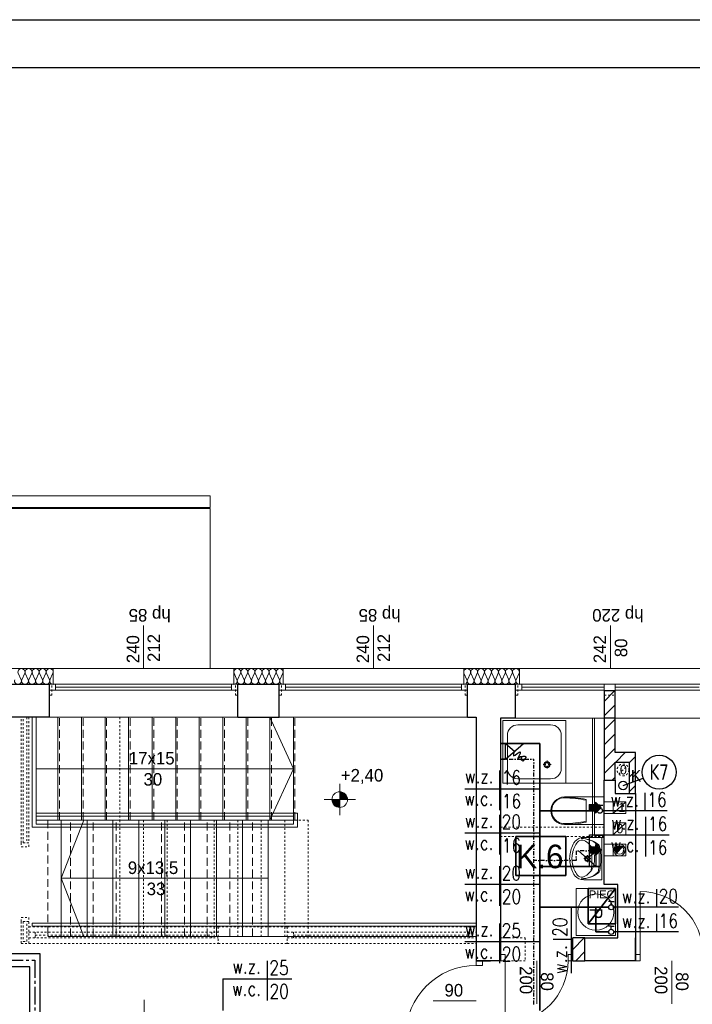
# Model space of a CAD drawing. Extents: x -220312 to -8310, y -91840 to 81907.
# Tile 74 of 128: x -175710 to -167139, y 38570 to 51109. Entities that reach past the tile are written whole.
import ezdxf
from ezdxf.enums import TextEntityAlignment as Align

# ---------------------------------------------------------------- set-up
doc = ezdxf.new("R2010")
doc.units = 0
doc.header["$MEASUREMENT"] = 0
for name, pattern in [('CENTER2', [1.125, 0.75, -0.125, 0.125, -0.125]), ('DASHDOT', [1, 0.5, -0.25, 0, -0.25]), ('Hidden Line', [50, 25, -25]), ('Krawędzie ukryte', [150, 100, -50])]:
    doc.linetypes.add(name, pattern=pattern)
for name, color, linetype in [('#armatura', 7, 'Continuous'), ('#kan_san-op', 34, 'Continuous'), ('BATERIA', 3, 'Continuous'), ('Drzwi ArchiCAD', 7, 'Continuous'), ('srednice', 3, 'Continuous')]:
    doc.layers.add(name, color=color, linetype=linetype)
for name, color, linetype, lineweight in [('#ks', 34, 'Continuous', 30), ('ARCH dach_Nr_Pióra__46', 5, 'Continuous', 13), ('Arch IS_Nr_Pióra__52', 34, 'Continuous', 25), ('Arch kominy_Nr_Pióra__1', 7, 'Continuous', 25), ('Arch kominy_Nr_Pióra__10', 134, 'Continuous', 18), ('Arch kominy_Nr_Pióra__21', 7, 'Continuous', 9), ('Arch opisy_Nr_Pióra__21', 7, 'Continuous', 9), ('Arch wyburzenia_Nr_Pióra__46', 5, 'Continuous', 13), ('arch wypelnienia_Nr_Pióra__21', 7, 'Continuous', 9), ('Arch wyposazenie_Nr_Pióra__26', 5, 'Continuous', 35), ('Arch ściany nośne_Nr_Pióra__21', 7, 'Continuous', 9), ('Arch ściany nośne_Nr_Pióra__27', 7, 'Continuous', 30), ('Drzwi ArchiCAD_Nr_Pióra__27', 7, 'Continuous', 30), ('Drzwi ArchiCAD_Nr_Pióra__5', 7, 'Continuous', 13), ('INWENT OPISY_Nr_Pióra__52', 34, 'Continuous', 25), ('INWENT RZĘDNE_Nr_Pióra__21', 7, 'Continuous', 9), ('INWENT. DRZWI_Nr_Pióra__101', 8, 'Continuous', 13), ('INWENT. OKNA_Nr_Pióra__101', 8, 'Continuous', 13), ('INWENT.ŚCIANY_Nr_Pióra__1', 7, 'Continuous', 25), ('INWENT.ŚCIANY_Nr_Pióra__101', 8, 'Continuous', 13), ('IS_Ciepła_woda', 1, 'DASHDOT', 30), ('IS_Cyrkulacja', 223, 'CYRKULACJ1', 30), ('Istniejące kominy_Nr_Pióra__5', 7, 'Continuous', 13), ('Istniejące schody_Nr_Pióra__21', 7, 'Continuous', 9), ('Istniejące schody_Nr_Pióra__5', 7, 'Continuous', 13), ('Istniejące stropy_Nr_Pióra__5', 7, 'Continuous', 13), ('PODKŁAD', 252, 'Continuous', 35), ('RAMKA', 255, 'Continuous', 35), ('woda', 5, 'Continuous', 53), ('woda zimna', 5, 'Continuous', 35)]:
    doc.layers.add(name, color=color, linetype=linetype, lineweight=lineweight)
for name, color, linetype, lineweight, true_color in [('Arch balustrady_Nr_Pióra__3', 7, 'Continuous', 18, 0xff6600), ('Arch drzwi_Nr_Pióra__4', 7, 'Continuous', 9, 0x029e21), ('Arch obudowy GK_Nr_Pióra__9', 7, 'Continuous', 13, 0x3dad99), ('Arch ocieplenie_Nr_Pióra__22', 7, 'Continuous', 9, 0x7f7f7f), ('Arch odwodniene_Nr_Pióra__25', 7, 'Continuous', 13, 0x40a5ff), ('Arch okna_Nr_Pióra__4', 7, 'Continuous', 9, 0x029e21), ('Arch schody_Nr_Pióra__25', 7, 'Continuous', 13, 0x40a5ff), ('arch wypelnienia_Nr_Pióra__89', 7, 'Continuous', 20, 0x71cebe), ('Arch wyposarzenie_Nr_Pióra__9', 7, 'Continuous', 13, 0x3dad99), ('Arch wyposazenie_Nr_Pióra__9', 7, 'Continuous', 13, 0x3dad99), ('Arch ściany zewnętrzne_Nr_Pióra__9', 7, 'Continuous', 13, 0x3dad99)]:
    doc.layers.add(name, color=color, linetype=linetype, lineweight=lineweight, true_color=true_color)
doc.styles.add('GENERATED_STYLE_2', font='txt')
doc.styles.add('GENERATED_STYLE_4', font='txt')
doc.styles.add('GENERATED_STYLE_6', font='txt')
doc.styles.add('GENERATED_STYLE_8', font='arial.ttf')
doc.styles.add('GLOWNE', font='verdana.ttf')
doc.styles.add('ROMANS', font='romans.shx', dxfattribs={"width": 0.85, "height": 0.11})
doc.styles.get("Standard").update_dxf_attribs({"font": 'txt', "bigfont": 'BIGFONT.SHX'})
doc.linetypes.add('CYRKULACJ1', pattern='A,2.5,-1.5,["~",Standard,S=1,R=0,X=-0.5,Y=-0.4],-1.5', length=5.5)
pattern_1 = [(45, (0, 0), (-91.92388, 91.92388), [])]

# ---------------------------------------------------------------- blocks, each defined once
blk = doc.blocks.new('p1')
at = {"layer": 'Arch ściany nośne_Nr_Pióra__21', "linetype": 'Continuous'}
h = blk.add_hatch(dxfattribs=at)
h.set_pattern_fill('Common_Brick', color=252, style=0, pattern_type=2)
h.set_pattern_definition(pattern_1)
h.paths.add_polyline_path([(-168122, 41425), (-168122, 42560), (-168262, 42560), (-168262, 41425)], flags=0)
h = blk.add_hatch(dxfattribs=at)
h.set_pattern_fill('Common_Brick', color=252, style=0, pattern_type=2)
h.set_pattern_definition(pattern_1)
h.paths.add_polyline_path([(-167862, 41775), (-168122, 41775), (-168122, 41655), (-167942, 41655)], flags=0)
h = blk.add_hatch(dxfattribs=at)
h.set_pattern_fill('Common_Brick', color=252, style=0, pattern_type=2)
h.set_pattern_definition(pattern_1)
h.paths.add_polyline_path([(-167862, 41255), (-167862, 41775), (-167942, 41655), (-167942, 41255)], flags=0)
h = blk.add_hatch(dxfattribs=at)
h.set_pattern_fill('Common_Brick', color=252, style=0, pattern_type=2)
h.set_pattern_definition(pattern_1)
h.paths.add_polyline_path([(-168507, 39415), (-168662, 39415), (-168662, 39205), (-168662, 39125), (-168507, 39125)], flags=0)
at = {"layer": 'INWENT RZĘDNE_Nr_Pióra__21', "linetype": 'Continuous'}
for points in [[(-171632, 41177), (-171532, 41177), (-171540, 41215), (-171562, 41247), (-171594, 41269), (-171632, 41277)], [(-171632, 41177), (-171732, 41177), (-171725, 41138), (-171703, 41106), (-171671, 41084), (-171632, 41077)]]:
    blk.add_hatch(color=252, dxfattribs=at).paths.add_polyline_path(points, flags=0)
at = {"color": 252}
for p, q in [((-169386, 40211), (-169386, 40705)), ((-169386, 40705), (-168751, 40705)), ((-168751, 40705), (-168751, 40211)), ((-168751, 40211), (-169386, 40211))]:
    blk.add_line(p, q, dxfattribs=at)
at = {"layer": 'Arch balustrady_Nr_Pióra__3', "color": 252, "linetype": 'Continuous'}
for p, q in [((-175552, 40825), (-175552, 42225)), ((-175502, 40865), (-175502, 42225)), ((-175502, 41005), (-172172, 41005)), ((-172172, 40825), (-172172, 41005)), ((-175502, 40965), (-172222, 40965)), ((-172222, 40865), (-172222, 40965)), ((-175552, 40825), (-172172, 40825)), ((-175502, 40865), (-172222, 40865)), ((-175552, 39565), (-175552, 39605)), ((-175552, 39605), (-169892, 39605)), ((-175552, 39565), (-169892, 39565))]:
    blk.add_line(p, q, dxfattribs=at)
at = {"layer": 'ARCH dach_Nr_Pióra__46', "color": 252, "linetype": 'Continuous'}
for p, q in [((-178912, 44885), (-173282, 44885)), ((-173282, 44885), (-173282, 42845))]:
    blk.add_line(p, q, dxfattribs=at)
at = {"layer": 'Arch IS_Nr_Pióra__52', "color": 252, "linetype": 'Continuous'}
blk.add_circle((-168022, 41355), 55, dxfattribs=at)
at = {"layer": 'Arch kominy_Nr_Pióra__1', "color": 252, "linetype": 'Continuous'}
for points in [[(-168372, 41005), (-168372, 41145), (-168302, 41075)], [(-168372, 41035), (-168452, 41115), (-168372, 41115)], [(-168452, 41035), (-168452, 41115), (-168372, 41035)], [(-168372, 40495), (-168452, 40575), (-168372, 40575)], [(-168452, 40495), (-168452, 40575), (-168372, 40495)], [(-168372, 40465), (-168372, 40605), (-168302, 40535)]]:
    blk.add_solid(points, dxfattribs=at)
at = {"layer": 'Arch kominy_Nr_Pióra__21', "color": 252, "linetype": 'Hidden Line'}
blk.add_line((-168075, 41502), (-167969, 41608), dxfattribs=at)
at = {"layer": 'Arch kominy_Nr_Pióra__21', "color": 252, "linetype": 'Continuous'}
for p, q in [((-168372, 41145), (-168302, 41075)), ((-168372, 41115), (-168372, 41145)), ((-168147, 41150), (-168262, 41150)), ((-168262, 41150), (-168262, 41000)), ((-168452, 41115), (-168372, 41115)), ((-168452, 41115), (-168452, 41035)), ((-168452, 41035), (-168372, 41035)), ((-168302, 41075), (-168372, 41005)), ((-168372, 41035), (-168372, 41005)), ((-168147, 41000), (-168262, 41000)), ((-168452, 40575), (-168372, 40575)), ((-168452, 40575), (-168452, 40495)), ((-168372, 40605), (-168302, 40535)), ((-168372, 40575), (-168372, 40605)), ((-168302, 40535), (-168372, 40465)), ((-168147, 40610), (-168262, 40610)), ((-168262, 40610), (-168262, 40460)), ((-168014, 40588), (-168120, 40482)), ((-168452, 40495), (-168372, 40495)), ((-168372, 40495), (-168372, 40465)), ((-168147, 40460), (-168262, 40460))]:
    blk.add_line(p, q, dxfattribs=at)
at = {"layer": 'Arch kominy_Nr_Pióra__21', "color": 252, "linetype": 'Hidden Line'}
blk.add_circle((-168022, 41555), 75, dxfattribs=at)
at = {"layer": 'Arch kominy_Nr_Pióra__21', "color": 252, "linetype": 'Continuous'}
for radius in [75, 55]:
    blk.add_circle((-168067, 40535), radius, dxfattribs=at)
at = {"layer": 'Arch obudowy GK_Nr_Pióra__9', "color": 252, "linetype": 'Continuous'}
for p, q in [((-168412, 42215), (-168412, 40695)), ((-168387, 40720), (-168387, 42215)), ((-168412, 40695), (-168262, 40695)), ((-168262, 40720), (-168387, 40720))]:
    blk.add_line(p, q, dxfattribs=at)
at = {"layer": 'Arch ocieplenie_Nr_Pióra__22', "color": 252, "linetype": 'Continuous'}
for p, q in [((-175729, 42785), (-175691, 42704)), ((-175684, 42704), (-175646, 42785)), ((-175639, 42785), (-175601, 42704)), ((-175594, 42704), (-175556, 42785)), ((-175549, 42785), (-175511, 42704)), ((-175504, 42704), (-175466, 42785)), ((-175459, 42785), (-175421, 42704)), ((-175414, 42704), (-175376, 42785)), ((-175369, 42785), (-175331, 42704)), ((-175324, 42704), (-175286, 42785)), ((-172979, 42785), (-172941, 42704)), ((-172934, 42704), (-172896, 42785)), ((-172889, 42785), (-172851, 42704)), ((-172844, 42704), (-172806, 42785)), ((-172799, 42785), (-172761, 42704)), ((-172754, 42704), (-172716, 42785)), ((-172709, 42785), (-172671, 42704)), ((-172664, 42704), (-172626, 42785)), ((-172619, 42785), (-172581, 42704)), ((-172574, 42704), (-172536, 42785)), ((-172529, 42785), (-172491, 42704)), ((-172484, 42704), (-172446, 42785)), ((-172439, 42785), (-172401, 42704)), ((-172394, 42704), (-172356, 42785)), ((-170049, 42785), (-170012, 42704)), ((-170004, 42704), (-169967, 42785)), ((-169960, 42785), (-169923, 42704)), ((-169916, 42704), (-169879, 42785)), ((-169871, 42785), (-169834, 42704)), ((-169827, 42704), (-169790, 42785)), ((-169782, 42785), (-169745, 42704)), ((-169738, 42704), (-169701, 42785)), ((-169694, 42785), (-169657, 42704)), ((-169649, 42704), (-169612, 42785)), ((-169605, 42785), (-169568, 42704)), ((-169561, 42704), (-169524, 42785)), ((-169516, 42785), (-169479, 42704)), ((-169472, 42704), (-169435, 42785)), ((-169427, 42785), (-169390, 42704)), ((-169383, 42704), (-169346, 42785))]:
    blk.add_line(p, q, dxfattribs=at)
for centre, major_axis, ratio, start_param, end_param in [((-175687, 42802), (45, 0), 0.945236, 5.870392, 9.837571), ((-175597, 42802), (45, 0), 0.945236, 5.870392, 9.837571), ((-175507, 42802), (45, 0), 0.945236, 5.870392, 9.837571), ((-175417, 42802), (45, 0), 0.945236, 5.870392, 9.837571), ((-175327, 42802), (45, 0), 0.945236, 5.870392, 9.837571), ((-172937, 42802), (45, 0), 0.945236, 5.870392, 9.837571), ((-172847, 42802), (45, 0), 0.945236, 5.870392, 9.837571), ((-172757, 42802), (45, 0), 0.945236, 5.870392, 9.837571), ((-172667, 42802), (45, 0), 0.945236, 5.870392, 9.837571), ((-172577, 42802), (45, 0), 0.945236, 5.870392, 9.837571), ((-172487, 42802), (45, 0), 0.945236, 5.870392, 9.837571), ((-172397, 42802), (45, 0), 0.945236, 5.870392, 9.837571), ((-170008, 42802), (44.4, 0), 0.958549, 5.870392, 9.837571), ((-169919, 42802), (44.4, 0), 0.958549, 5.870392, 9.837571), ((-169831, 42802), (44.4, 0), 0.958549, 5.870392, 9.837571), ((-169742, 42802), (44.4, 0), 0.958549, 5.870392, 9.837571), ((-169653, 42802), (44.4, 0), 0.958549, 5.870392, 9.837571), ((-169564, 42802), (44.4, 0), 0.958549, 5.870392, 9.837571), ((-169476, 42802), (44.4, 0), 0.958549, 5.870392, 9.837571), ((-169387, 42802), (44.4, 0), 0.958549, 5.870392, 9.837571), ((-175732, 42687), (45, 0), 0.945236, 2.7288, 6.695979), ((-175642, 42687), (45, 0), 0.945236, 2.7288, 6.695979), ((-175552, 42687), (45, 0), 0.945236, 2.7288, 6.695979), ((-175462, 42687), (45, 0), 0.945236, 2.7288, 6.695979), ((-175372, 42687), (45, 0), 0.945236, 2.7288, 6.695979), ((-175282, 42687), (45, 0), 0.945236, 2.7288, 4.712389), ((-172982, 42687), (45, 0), 0.945236, 4.712389, 6.695979), ((-172892, 42687), (45, 0), 0.945236, 2.7288, 6.695979), ((-172802, 42687), (45, 0), 0.945236, 2.7288, 6.695979), ((-172712, 42687), (45, 0), 0.945236, 2.7288, 6.695979), ((-172622, 42687), (45, 0), 0.945236, 2.7288, 6.695979), ((-172532, 42687), (45, 0), 0.945236, 2.7288, 6.695979), ((-172442, 42687), (45, 0), 0.945236, 2.7288, 6.695979), ((-172352, 42687), (45, 0), 0.945236, 2.7288, 4.712389), ((-170052, 42687), (44.4, 0), 0.958549, 4.712389, 6.695979), ((-169964, 42687), (44.4, 0), 0.958549, 2.7288, 6.695979), ((-169875, 42687), (44.4, 0), 0.958549, 2.7288, 6.695979), ((-169786, 42687), (44.4, 0), 0.958549, 2.7288, 6.695979), ((-169697, 42687), (44.4, 0), 0.958549, 2.7288, 6.695979), ((-169609, 42687), (44.4, 0), 0.958549, 2.7288, 6.695979), ((-169520, 42687), (44.4, 0), 0.958549, 2.7288, 6.695979), ((-169431, 42687), (44.4, 0), 0.958549, 2.7288, 6.695979), ((-169342, 42687), (44.4, 0), 0.958549, 2.7288, 4.712389)]:
    blk.add_ellipse(centre, major_axis=major_axis, ratio=ratio, start_param=start_param, end_param=end_param, dxfattribs=at)
at = {"layer": 'Arch odwodniene_Nr_Pióra__25', "color": 252, "linetype": 'Continuous'}
for p, q in [((-173282, 45045), (-178912, 45045)), ((-173282, 44895), (-173282, 45045)), ((-178912, 44895), (-173282, 44895))]:
    blk.add_line(p, q, dxfattribs=at)
at = {"layer": 'Arch okna_Nr_Pióra__4', "color": 252, "linetype": 'Continuous'}
for p, q in [((-174132, 42845), (-174132, 43395)), ((-171202, 42845), (-171202, 43395)), ((-168182, 42845), (-168182, 43395)), ((-175282, 42845), (-172982, 42845)), ((-172352, 42845), (-170052, 42845)), ((-169342, 42845), (-167022, 42845)), ((-175332, 42645), (-172932, 42645)), ((-175252, 42570), (-175252, 42645)), ((-173012, 42570), (-173012, 42645)), ((-172402, 42645), (-170002, 42645)), ((-172322, 42570), (-172322, 42645)), ((-170082, 42570), (-170082, 42645)), ((-169392, 42645), (-166972, 42645)), ((-169312, 42570), (-169312, 42645)), ((-168262, 42570), (-168262, 42645)), ((-168122, 42570), (-168122, 42645)), ((-175332, 42570), (-172932, 42570)), ((-175252, 42607), (-173012, 42607)), ((-172402, 42570), (-170002, 42570)), ((-172322, 42607), (-170082, 42607)), ((-169392, 42570), (-168262, 42570)), ((-169312, 42607), (-168262, 42607)), ((-168122, 42607), (-167052, 42607)), ((-168122, 42570), (-166972, 42570)), ((-175332, 42225), (-172932, 42225)), ((-172402, 42225), (-170002, 42225)), ((-169392, 42215), (-168262, 42215)), ((-168122, 42215), (-166972, 42215)), ((-169122, 38575), (-169122, 39125)), ((-167402, 38575), (-167402, 39125)), ((-174122, 38075), (-174122, 38625)), ((-170442, 38615), (-169892, 38615))]:
    blk.add_line(p, q, dxfattribs=at)
at = {"layer": 'Arch opisy_Nr_Pióra__21', "color": 252, "linetype": 'Continuous'}
for p, q in [((-169386, 40211), (-169386, 40705)), ((-169386, 40705), (-168751, 40705)), ((-168751, 40705), (-168751, 40211)), ((-168751, 40211), (-169386, 40211))]:
    blk.add_line(p, q, dxfattribs=at)
at = {"layer": 'Arch schody_Nr_Pióra__25', "color": 252, "linetype": 'Continuous'}
for p, q in [((-175222, 40915), (-175222, 42225)), ((-174922, 40915), (-174922, 42225)), ((-174622, 40915), (-174622, 42225)), ((-174322, 40915), (-174322, 42225)), ((-174022, 40915), (-174022, 42225)), ((-173722, 40915), (-173722, 42225)), ((-173422, 40915), (-173422, 42225)), ((-173122, 40915), (-173122, 42225)), ((-172822, 40915), (-172822, 42225)), ((-172522, 40915), (-172522, 42225)), ((-172222, 40915), (-172222, 42225)), ((-175182, 39435), (-175182, 40915)), ((-174852, 39435), (-174852, 40915)), ((-174522, 39435), (-174522, 40915)), ((-174192, 39435), (-174192, 40915)), ((-173862, 39435), (-173862, 40915)), ((-173532, 39435), (-173532, 40915)), ((-173202, 39435), (-173202, 40915)), ((-172872, 39435), (-172872, 40915)), ((-172542, 39435), (-172542, 40915))]:
    blk.add_line(p, q, dxfattribs=at)
at = {"layer": 'Arch wyburzenia_Nr_Pióra__46', "color": 252, "linetype": 'Continuous'}
for p, q in [((-175912, 42845), (-175282, 42845)), ((-175282, 42845), (-175282, 42645)), ((-172982, 42645), (-172982, 42845)), ((-172982, 42845), (-172352, 42845)), ((-172352, 42845), (-172352, 42645)), ((-170052, 42645), (-170052, 42845)), ((-170052, 42845), (-169342, 42845)), ((-169342, 42845), (-169342, 42645))]:
    blk.add_line(p, q, dxfattribs=at)
at = {"layer": 'arch wypelnienia_Nr_Pióra__21', "color": 252, "linetype": 'Continuous'}
blk.add_line((-168106, 40496), (-168028, 40574), dxfattribs=at)
for start, end in [(45, 180), (180, 225)]:
    blk.add_arc((-168067, 40535), 55, start, end, dxfattribs=at)
at = {"layer": 'arch wypelnienia_Nr_Pióra__89', "color": 252, "linetype": 'Continuous'}
for points in [[(-168118, 40514), (-168122, 40535), (-168118, 40545)], [(-168106, 40496), (-168118, 40545), (-168106, 40574)], [(-168118, 40514), (-168118, 40545), (-168106, 40496)], [(-168067, 40535), (-168106, 40574), (-168067, 40590)], [(-168106, 40496), (-168106, 40574), (-168067, 40535)], [(-168067, 40535), (-168067, 40590), (-168028, 40574)]]:
    blk.add_solid(points, dxfattribs=at)
at = {"layer": 'Arch wyposarzenie_Nr_Pióra__9', "color": 252, "linetype": 'Continuous'}
for p, q in [((-169552, 42185), (-168752, 42185)), ((-169552, 42185), (-169552, 41385)), ((-168752, 42185), (-168752, 41385)), ((-169361, 42129), (-168944, 42129)), ((-169496, 41994), (-169496, 41576)), ((-168809, 41994), (-168809, 41576)), ((-168990, 41638), (-168990, 41674)), ((-169041, 41623), (-169006, 41623)), ((-168990, 41571), (-168990, 41607)), ((-168975, 41623), (-168939, 41623)), ((-169552, 41385), (-168752, 41385)), ((-169361, 41441), (-168944, 41441)), ((-168292, 40695), (-168521, 40695)), ((-168292, 40155), (-168292, 40695)), ((-168292, 40510), (-168292, 40340)), ((-168492, 40425), (-168521, 40425)), ((-168476, 40470), (-168476, 40442)), ((-168476, 40408), (-168476, 40379)), ((-168430, 40425), (-168459, 40425)), ((-168292, 40155), (-168521, 40155))]:
    blk.add_line(p, q, dxfattribs=at)
for centre, radius in [((-168990, 41623), 39.4), ((-168990, 41623), 28.1), ((-168476, 40425), 35), ((-168476, 40425), 25), ((-168367, 39745), 230)]:
    blk.add_circle(centre, radius, dxfattribs=at)
for centre, radius, start, end in [((-169361, 41994), 135, 90, 180), ((-168944, 41994), 135, 0, 90), ((-169361, 41576), 135, 180, 270), ((-168944, 41576), 135, 270, 0), ((-168375, 40448), 293, 140.7149, 170.0022), ((-168468, 40511), 213, 141.3152, 152.8429), ((-168527, 40558), 137, 87.5448, 141.2546), ((-168541, 40581), 80.9, 86.0694, 139.1984), ((-168552, 40376), 305, 48.602, 90.7542), ((-168550, 40341), 340, 50.7422, 90.9847), ((-168623, 40438), 241, 32.8442, 68.4481), ((-168259, 40411), 444, 153.7403, 175.7948), ((-169403, 40425), 985, 351.1734, 8.8204), ((-168627, 40444), 241, 355.394, 31.0561), ((-168380, 40571), 45, 7.9079, 48.602), ((-169478, 40418), 1154, 0.3225, 7.9079), ((-168364, 40570), 45, 12.7715, 50.7422), ((-168979, 40430), 676, 359.5672, 12.7715), ((-168432, 40425), 270, 175.9876, 184.0124), ((-168259, 40439), 444, 184.2052, 206.2597), ((-168356, 40425), 317, 166.4334, 193.5666), ((-168627, 40406), 241, 328.9439, 4.606), ((-169478, 40430), 1154, 352.1696, 359.755), ((-168979, 40419), 676, 347.306, 0.5103), ((-168375, 40402), 293, 189.9978, 219.2851), ((-168623, 40412), 241, 291.5519, 327.1558), ((-168380, 40279), 45, 311.4755, 352.1696), ((-168364, 40281), 45, 309.3352, 347.306), ((-168468, 40339), 213, 207.1571, 218.6848), ((-168527, 40292), 137, 218.7454, 272.4552), ((-168541, 40269), 80.9, 220.8016, 273.9306), ((-168550, 40508), 340, 269.0928, 309.3352), ((-168552, 40474), 305, 269.3233, 311.4755)]:
    blk.add_arc(centre, radius, start, end, dxfattribs=at)
at = {"layer": 'Arch wyposazenie_Nr_Pióra__26', "color": 252, "linetype": 'Continuous'}
for p, q in [((-168117, 40045), (-168467, 39595)), ((-168467, 40045), (-168117, 40045)), ((-168467, 39595), (-168467, 40045)), ((-168117, 40045), (-168117, 39595)), ((-168117, 39595), (-168467, 39595))]:
    blk.add_line(p, q, dxfattribs=at)
at = {"layer": 'Arch wyposazenie_Nr_Pióra__9', "color": 252, "linetype": 'Continuous'}
for p, q in [((-168769, 41210), (-168412, 41210)), ((-168490, 41180), (-168490, 40890)), ((-168412, 41210), (-168262, 41210)), ((-168412, 40860), (-168412, 41210)), ((-168769, 40860), (-168412, 40860)), ((-168412, 40860), (-168262, 40860)), ((-168117, 40045), (-168617, 40045)), ((-168617, 40045), (-168617, 39445)), ((-168117, 39445), (-168117, 40045)), ((-168617, 39445), (-168117, 39445))]:
    blk.add_line(p, q, dxfattribs=at)
for centre, major_axis, start_param, end_param in [((-168769, 41035), (0, -175), 3.141593, 6.283185), ((-168769, 41035), (0, -164), 3.141593, 6.298351), ((-168788, 39709), (0, -1501), 2.940225, 3.128195), ((-168788, 39709), (0, -1490), 2.938667, 3.128195), ((-168788, 42361), (0, -1490), 0.013398, 0.202926), ((-168788, 42361), (0, -1501), 0.013398, 0.201367)]:
    blk.add_ellipse(centre, major_axis=major_axis, ratio=0.99359, start_param=start_param, end_param=end_param, dxfattribs=at)
at = {"layer": 'Arch ściany nośne_Nr_Pióra__27', "color": 252, "linetype": 'Continuous'}
for p, q in [((-168262, 42560), (-168262, 41425)), ((-168122, 42560), (-168262, 42560)), ((-168122, 41775), (-168122, 42560)), ((-167862, 41775), (-168122, 41775)), ((-167862, 41255), (-167862, 41775)), ((-168122, 41425), (-168122, 41655)), ((-168122, 41655), (-167942, 41655)), ((-167942, 41655), (-167942, 41255)), ((-168262, 41425), (-168122, 41425)), ((-167942, 41255), (-167862, 41255)), ((-169582, 39205), (-169582, 39415)), ((-168507, 39415), (-168662, 39415)), ((-168662, 39205), (-168662, 39415)), ((-168507, 39125), (-168507, 39415)), ((-167862, 39205), (-167862, 39415)), ((-169892, 39125), (-169812, 39125)), ((-169812, 39125), (-169712, 39125)), ((-169582, 39125), (-169582, 39205)), ((-168662, 39125), (-168662, 39205)), ((-168662, 39125), (-168507, 39125)), ((-167862, 39125), (-167862, 39205))]:
    blk.add_line(p, q, dxfattribs=at)
at = {"layer": 'Arch ściany zewnętrzne_Nr_Pióra__9', "color": 252, "linetype": 'Continuous'}
blk.add_line((-169552, 41385), (-168412, 41385), dxfattribs=at)
at = {"layer": 'Drzwi ArchiCAD_Nr_Pióra__27', "color": 252, "linetype": 'Continuous'}
for p, q in [((-169892, 39125), (-169812, 39125)), ((-169582, 39125), (-169582, 39205)), ((-168662, 39125), (-168662, 39205)), ((-167862, 39125), (-167862, 39205))]:
    blk.add_line(p, q, dxfattribs=at)
at = {"layer": 'Drzwi ArchiCAD_Nr_Pióra__5', "color": 252, "linetype": 'Continuous'}
for p, q in [((-167802, 39205), (-167802, 40005)), ((-169892, 39125), (-169812, 39125)), ((-169892, 39065), (-169892, 39125)), ((-169812, 39125), (-169812, 39065)), ((-169582, 39205), (-169582, 39125)), ((-169522, 39205), (-169582, 39205)), ((-169582, 39125), (-169522, 39125)), ((-169522, 39125), (-169522, 39205)), ((-169522, 39125), (-169522, 38325)), ((-168722, 39205), (-168722, 39125)), ((-168662, 39205), (-168722, 39205)), ((-168722, 39125), (-168662, 39125)), ((-168662, 39125), (-168662, 39205)), ((-167862, 39125), (-167862, 39205)), ((-167862, 39205), (-167802, 39205)), ((-167802, 39125), (-167862, 39125)), ((-167802, 39205), (-167802, 39125)), ((-169812, 39065), (-169892, 39065))]:
    blk.add_line(p, q, dxfattribs=at)
for centre, radius, start, end in [((-167802, 39205), 800, 0, 90), ((-169522, 39125), 800, 270, 0), ((-169892, 38165), 900, 90, 180)]:
    blk.add_arc(centre, radius, start, end, dxfattribs=at)
at = {"layer": 'INWENT RZĘDNE_Nr_Pióra__21', "color": 252, "linetype": 'Continuous'}
for p, q in [((-171632, 40977), (-171632, 41377)), ((-171832, 41177), (-171432, 41177))]:
    blk.add_line(p, q, dxfattribs=at)
blk.add_circle((-171632, 41177), 100, dxfattribs=at)
at = {"layer": 'INWENT. DRZWI_Nr_Pióra__101', "color": 252, "linetype": 'Hidden Line'}
for p, q in [((-175692, 40625), (-175692, 40575)), ((-175692, 40575), (-175592, 40575)), ((-175592, 40575), (-175592, 40625)), ((-175692, 39675), (-175592, 39675)), ((-175692, 39625), (-175692, 39675)), ((-175592, 39675), (-175592, 39625))]:
    blk.add_line(p, q, dxfattribs=at)
at = {"layer": 'INWENT. OKNA_Nr_Pióra__101', "color": 252, "linetype": 'Hidden Line'}
for p, q in [((-175592, 39490), (-173182, 39490)), ((-175592, 39415), (-173182, 39415)), ((-175512, 39415), (-175512, 39490)), ((-175512, 39452), (-173262, 39452)), ((-173262, 39415), (-173262, 39490)), ((-172302, 39490), (-169892, 39490)), ((-172302, 39415), (-169892, 39415)), ((-172222, 39415), (-172222, 39490)), ((-172222, 39452), (-169972, 39452)), ((-169972, 39415), (-169972, 39490))]:
    blk.add_line(p, q, dxfattribs=at)
at = {"layer": 'INWENT.ŚCIANY_Nr_Pióra__1', "color": 252, "linetype": 'Continuous'}
for p, q in [((-175862, 42645), (-175332, 42645)), ((-175332, 42225), (-175332, 42645)), ((-172932, 42645), (-172402, 42645)), ((-172932, 42225), (-172932, 42645)), ((-172402, 42225), (-172402, 42645)), ((-170002, 42645), (-169392, 42645)), ((-170002, 42225), (-170002, 42645)), ((-169392, 42215), (-169392, 42645)), ((-175332, 42225), (-175862, 42225)), ((-172932, 42225), (-172402, 42225)), ((-170002, 42225), (-169892, 42225)), ((-169892, 42225), (-169892, 39125)), ((-169392, 42215), (-169582, 42215)), ((-169582, 42215), (-169582, 39125)), ((-168122, 42215), (-168262, 42215)), ((-168262, 41425), (-168122, 41425)), ((-168262, 40095), (-168262, 41425)), ((-168122, 41425), (-168122, 41255)), ((-168122, 41255), (-167862, 41255)), ((-167862, 41255), (-167862, 39125)), ((-168087, 40095), (-168262, 40095)), ((-168087, 39415), (-168087, 40095)), ((-168507, 39415), (-168087, 39415)), ((-168507, 39125), (-168507, 39415)), ((-169582, 39125), (-169892, 39125)), ((-167862, 39125), (-168507, 39125))]:
    blk.add_line(p, q, dxfattribs=at)
at = {"layer": 'INWENT.ŚCIANY_Nr_Pióra__101', "color": 252, "linetype": 'Hidden Line'}
for p, q in [((-175332, 42645), (-175302, 42645)), ((-175302, 42505), (-175302, 42645)), ((-172962, 42645), (-172932, 42645)), ((-172962, 42505), (-172962, 42645)), ((-172402, 42645), (-172372, 42645)), ((-172372, 42505), (-172372, 42645)), ((-170032, 42645), (-170002, 42645)), ((-170032, 42505), (-170032, 42645)), ((-169392, 42645), (-169362, 42645)), ((-169362, 42505), (-169362, 42645)), ((-175302, 42505), (-175332, 42505)), ((-172962, 42505), (-172932, 42505)), ((-172372, 42505), (-172402, 42505)), ((-170032, 42505), (-170002, 42505)), ((-169362, 42505), (-169392, 42505)), ((-168262, 42420), (-168262, 42505)), ((-168262, 42505), (-168122, 42505)), ((-168122, 42505), (-168122, 42420)), ((-175692, 40625), (-175692, 42225)), ((-175667, 40625), (-175667, 42225)), ((-175617, 42225), (-175617, 40625)), ((-175592, 42225), (-175592, 40625)), ((-174432, 42225), (-174432, 40915)), ((-174432, 40915), (-174432, 39555)), ((-174132, 40915), (-174132, 39555)), ((-173832, 40915), (-173832, 39555)), ((-173532, 40915), (-173532, 39555)), ((-173232, 40915), (-173232, 39555)), ((-172932, 40915), (-172932, 39555)), ((-172632, 40915), (-172632, 39555)), ((-172332, 40915), (-172332, 39555)), ((-172202, 40915), (-172032, 40915)), ((-172032, 40915), (-172032, 39555)), ((-169582, 40825), (-168262, 40825)), ((-168262, 40705), (-169582, 40705)), ((-175592, 40625), (-175692, 40625)), ((-175692, 39625), (-175692, 39345)), ((-175592, 39625), (-175692, 39625)), ((-175667, 39625), (-175667, 39370)), ((-175617, 39370), (-175617, 39625)), ((-175592, 39345), (-175592, 39625)), ((-175592, 39555), (-173182, 39555)), ((-174432, 39555), (-174432, 39435)), ((-174132, 39555), (-174132, 39435)), ((-173832, 39555), (-173832, 39435)), ((-173532, 39555), (-173532, 39435)), ((-173232, 39555), (-173232, 39435)), ((-173182, 39555), (-172302, 39555)), ((-173182, 39555), (-173182, 39345)), ((-172932, 39555), (-172932, 39435)), ((-172632, 39555), (-172632, 39435)), ((-172332, 39555), (-172332, 39435)), ((-172302, 39555), (-169892, 39555)), ((-172302, 39555), (-172302, 39345)), ((-172032, 39555), (-172032, 39435)), ((-169582, 39415), (-169267, 39415)), ((-169267, 39415), (-169267, 39125)), ((-175692, 39345), (-175592, 39345)), ((-175667, 39370), (-175617, 39370)), ((-175592, 39345), (-173182, 39345)), ((-173182, 39345), (-172302, 39345)), ((-172302, 39345), (-169892, 39345)), ((-169267, 39125), (-169582, 39125)), ((-167862, 39125), (-168012, 39125))]:
    blk.add_line(p, q, dxfattribs=at)
at = {"layer": 'Istniejące kominy_Nr_Pióra__5', "color": 252, "linetype": 'Continuous'}
for p, q in [((-168147, 41150), (-168262, 41150)), ((-168147, 41000), (-167987, 41150)), ((-168147, 41000), (-168147, 41150)), ((-168147, 41150), (-167987, 41150)), ((-167987, 41150), (-167987, 41000)), ((-168147, 41000), (-168262, 41000)), ((-167987, 41000), (-168147, 41000)), ((-168147, 40730), (-167987, 40880)), ((-168147, 40730), (-168147, 40880)), ((-168147, 40880), (-167987, 40880)), ((-167987, 40880), (-167987, 40730)), ((-167987, 40730), (-168147, 40730)), ((-168147, 40610), (-168262, 40610)), ((-168147, 40460), (-168147, 40610)), ((-168147, 40610), (-167987, 40610)), ((-167987, 40610), (-167987, 40460)), ((-168147, 40460), (-168262, 40460)), ((-167987, 40460), (-168147, 40460))]:
    blk.add_line(p, q, dxfattribs=at)
at = {"layer": 'Istniejące schody_Nr_Pióra__5', "color": 252, "linetype": 'Krawędzie ukryte'}
for p, q in [((-175202, 40915), (-175202, 42225)), ((-174902, 40915), (-174902, 42225)), ((-174602, 40915), (-174602, 42225)), ((-174302, 40915), (-174302, 42225)), ((-174002, 40915), (-174002, 42225)), ((-173702, 40915), (-173702, 42225)), ((-173402, 40915), (-173402, 42225)), ((-173102, 40915), (-173102, 42225)), ((-172802, 40915), (-172802, 42225)), ((-172502, 40915), (-172502, 42225)), ((-172202, 40915), (-172202, 42225)), ((-175352, 40915), (-175352, 39435)), ((-175062, 39435), (-175062, 40915)), ((-174772, 39435), (-174772, 40915)), ((-174482, 39435), (-174482, 40915)), ((-174192, 39435), (-174192, 40915)), ((-173902, 39435), (-173902, 40915)), ((-173612, 39435), (-173612, 40915)), ((-173322, 39435), (-173322, 40915)), ((-173032, 39435), (-173032, 40915)), ((-172742, 39435), (-172742, 40915))]:
    blk.add_line(p, q, dxfattribs=at)
at = {"layer": 'Istniejące schody_Nr_Pióra__5', "color": 252, "linetype": 'Continuous'}
for p, q in [((-172222, 41570), (-172522, 42225)), ((-175502, 41570), (-172222, 41570)), ((-172222, 41570), (-172522, 40915)), ((-175352, 40915), (-172742, 40915)), ((-174892, 40915), (-175182, 40175)), ((-174432, 40915), (-172202, 40915)), ((-175182, 40175), (-174892, 39435)), ((-172542, 40175), (-175182, 40175))]:
    blk.add_line(p, q, dxfattribs=at)
at = {"layer": 'Istniejące stropy_Nr_Pióra__5', "color": 252, "linetype": 'Continuous'}
for p, q in [((-175502, 42225), (-175502, 40915)), ((-175502, 40915), (-175352, 40915)), ((-169892, 39435), (-175352, 39435))]:
    blk.add_line(p, q, dxfattribs=at)
at = {"layer": 'Arch drzwi_Nr_Pióra__4', "color": 252, "linetype": 'Continuous', "style": 'GENERATED_STYLE_6'}
for s, p in [('200', (-169337, 39056)), ('200', (-167617, 39056)), ('80', (-169068, 38979)), ('80', (-167348, 38979))]:
    blk.add_text(s, height=160, rotation=270, dxfattribs=at).set_placement(p)
blk.add_text('90', height=160, dxfattribs=at).set_placement((-170297, 38669))
at = {"layer": 'Arch kominy_Nr_Pióra__10', "color": 252, "linetype": 'Continuous', "style": 'GENERATED_STYLE_6'}
for s, p in [('0', (-168062, 41497)), ('1', (-168082, 41017)), ('0', (-168107, 40747))]:
    blk.add_text(s, height=120, dxfattribs=at).set_placement(p)
at = {"layer": 'Arch okna_Nr_Pióra__4', "color": 252, "linetype": 'Continuous', "style": 'GENERATED_STYLE_6'}
for s, rotation, p in [('hp 85', 180, (-173786, 43604)), ('hp 85', 180, (-170856, 43604)), ('hp 220', 180, (-167760, 43604)), ('240', 90, (-174187, 42914)), ('212', 90, (-173921, 42929)), ('240', 90, (-171257, 42914)), ('212', 90, (-170991, 42929)), ('242', 90, (-168237, 42914)), ('80', 90, (-167968, 42990))]:
    blk.add_text(s, height=160, rotation=rotation, dxfattribs=at).set_placement(p)
at = {"layer": 'Arch opisy_Nr_Pióra__21', "color": 252, "linetype": 'Continuous'}
for s, height, style, p in [('K.6', 300, 'GENERATED_STYLE_4', (-169383, 40303)), ('PIEC', 100, 'GENERATED_STYLE_8', (-168457, 39920))]:
    blk.add_text(s, height=height, dxfattribs=dict(at, style=style)).set_placement(p)
at = {"layer": 'Arch wyposazenie_Nr_Pióra__9', "color": 252, "linetype": 'Continuous', "style": 'GENERATED_STYLE_6'}
blk.add_text('P', height=160, rotation=270, dxfattribs=at).set_placement((-168446, 39798))
at = {"layer": 'INWENT OPISY_Nr_Pióra__52', "color": 252, "linetype": 'Continuous', "style": 'GENERATED_STYLE_6'}
blk.add_text('K', height=150, dxfattribs=at).set_placement((-167922, 41405))
at = {"layer": 'INWENT RZĘDNE_Nr_Pióra__21', "color": 252, "insert": (-171618, 41377), "char_height": 160, "attachment_point": 7, "style": 'GENERATED_STYLE_2'}
blk.add_mtext('{+2,40}', dxfattribs=at)
at = {"layer": 'Istniejące schody_Nr_Pióra__21', "color": 252, "linetype": 'Continuous', "style": 'GENERATED_STYLE_6'}
for s, p in [('17x15', (-174319, 41624)), ('30', (-174132, 41355)), ('9x13,5', (-174332, 40229)), ('33', (-174092, 39960))]:
    blk.add_text(s, height=160, dxfattribs=at).set_placement(p)
blk = doc.blocks.new('WANBATERIA')
at = {"layer": 'BATERIA'}
for p, q in [((-7.3, 26.4), (-12.5, 22.2)), ((-10, 0), (10, 23.3)), ((10, 0), (0, 11.6))]:
    blk.add_line(p, q, dxfattribs=at)
blk.add_arc((-9.5, 23.8), 3.39, 208.5552, 50.1428, dxfattribs=at)
blk.add_spline([(0, 11.6), (-5.6, 10.6), (-0.7, 19.1), (-10.1, 15.5), (-6.7, 20.5), (-7.4, 21.1)], degree=3, dxfattribs=at)
blk = doc.blocks.new('A$C2C9D34AD')
at = {"layer": '#armatura', "color": 3}
for p, q in [((46, 200), (-1, 200)), ((47, 0), (46, 200)), ((47, 0), (0, 0))]:
    blk.add_line(p, q, dxfattribs=at)
at = {"layer": '#armatura', "lineweight": 30, "xscale": -10, "yscale": 10, "zscale": 10, "rotation": 270.2452055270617}
blk.add_blockref('WANBATERIA', (46, 100), dxfattribs=at)
blk = doc.blocks.new('A$C38944C4B')
at = {"rotation": 359.7547680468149}
blk.add_blockref('A$C2C9D34AD', (-1, -200), dxfattribs=at)
blk = doc.blocks.new('123')
at = {"layer": 'BATERIA'}
for p, q in [((3328807.8, 5990842.9), (3328807.8, 5990847.6)), ((3328827.8, 5990842.9), (3328807.8, 5990820.4)), ((3328807.8, 5990842.9), (3328817.8, 5990831.7)), ((3328827.8, 5990842.9), (3328807.8, 5990842.9)), ((3328827.8, 5990842.9), (3328827.8, 5990847.6))]:
    blk.add_line(p, q, dxfattribs=at)
blk = doc.blocks.new('zawór')
at = {"layer": '#armatura', "color": 6}
for p, q in [((35456.5, -2395.4), (35452.8, -2395.4)), ((35456.5, -2399.3), (35456.5, -2395.4)), ((35456.5, -2395.4), (35460.3, -2395.4))]:
    blk.add_line(p, q, dxfattribs=at)
blk.add_circle((35456.5, -2402.6), 3.28, dxfattribs=at)
blk = doc.blocks.new('A$C382C6C0C')
at = {"layer": '#ks', "color": 7, "lineweight": -3}
for p, q in [((-248.5, 61), (3951.5, 61)), ((0, 0), (3890.5, 0))]:
    blk.add_line(p, q, dxfattribs=at)
blk = doc.blocks.new('A$C689C700D')
at = {"layer": '#ks', "color": 1, "lineweight": 35, "xscale": 10, "yscale": 10, "zscale": 10}
blk.add_blockref('A$C382C6C0C', (-37653, 28364), dxfattribs=at)

msp = doc.modelspace()

# ---------------------------------------------------------------- linework, layer by layer
at = {"layer": '#kan_san-op', "color": 7}
msp.add_line((-168022, 41355), (-167764, 41451), dxfattribs=at)
at = {"layer": '#kan_san-op', "lineweight": 30}
msp.add_circle((-168022, 41355), 55, dxfattribs=at)
at = {"layer": '#kan_san-op', "color": 7, "extrusion": (0, 0, -1)}
msp.add_ellipse((-167562, 41527), major_axis=(-153, -153), ratio=1, start_param=3.926991, end_param=10.210176, dxfattribs=at)
at = {"layer": 'Drzwi ArchiCAD'}
msp.add_line((-168449, 40325), (-168449, 40726), dxfattribs=at)
at = {"layer": 'IS_Ciepła_woda', "ltscale": 100}
for p, q in [((-169573, 41692), (-169159, 41692)), ((-169159, 38568), (-169159, 41692)), ((-168620, 40525), (-168620, 40402)), ((-168317, 40525), (-168620, 40525)), ((-168620, 40402), (-169159, 40402))]:
    msp.add_line(p, q, dxfattribs=at)
at = {"layer": 'IS_Ciepła_woda', "linetype": 'CENTER2', "ltscale": 300}
for p, q in [((-180617, 39130), (-175516, 39130)), ((-175516, 39130), (-175516, 37972))]:
    msp.add_line(p, q, dxfattribs=at)
at = {"layer": 'IS_Cyrkulacja', "ltscale": 50}
for p, q in [((-180679, 39215), (-175454, 39215)), ((-175454, 39215), (-175454, 37972))]:
    msp.add_line(p, q, dxfattribs=at)
at = {"layer": 'srednice', "color": 7}
for p, q in [((-169597, 41546), (-169597, 41041)), ((-170038, 41316), (-169081, 41316)), ((-167742, 41265), (-167742, 41035)), ((-167460, 41035), (-168262, 41035)), ((-169597, 40983), (-169597, 40478)), ((-167734, 40956), (-167734, 40451)), ((-170038, 40753), (-169081, 40753)), ((-168449, 40726), (-167432, 40726)), ((-169597, 40331), (-169597, 39825)), ((-170038, 40101), (-169081, 40101)), ((-167597, 40036), (-167597, 39806)), ((-168684, 39806), (-168684, 38967)), ((-167315, 39806), (-168117, 39806)), ((-167597, 39721), (-167597, 39492)), ((-169597, 39600), (-169597, 39095)), ((-168914, 39399), (-168684, 39399)), ((-167315, 39492), (-168117, 39492)), ((-170038, 39370), (-169081, 39370)), ((-172558, 39125), (-172558, 38619)), ((-173121, 38895), (-172241, 38895)), ((-173121, 38895), (-173121, 38491))]:
    msp.add_line(p, q, dxfattribs=at)
at = {"layer": 'woda', "lineweight": 30}
for p, q in [((-175579, 39045), (-180554, 39045)), ((-175579, 37972), (-175579, 39045))]:
    msp.add_line(p, q, dxfattribs=at)
at = {"layer": 'woda zimna', "color": 5}
for p, q in [((-169573, 41892), (-169081, 41892)), ((-169081, 41892), (-169081, 38491)), ((-169081, 41035), (-168350, 41035)), ((-168284, 41035), (-168262, 41035)), ((-168317, 40325), (-169081, 40325)), ((-169081, 39806), (-168205, 39806)), ((-168368, 39492), (-168368, 39806)), ((-168139, 39806), (-168117, 39806)), ((-168368, 39492), (-168205, 39492)), ((-168139, 39492), (-168117, 39492))]:
    msp.add_line(p, q, dxfattribs=at)

# ---------------------------------------------------------------- block references
at = {"layer": 'BATERIA', "xscale": 10, "yscale": 10, "zscale": 10, "rotation": 270.00840585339}
msp.add_blockref('123', (-60081675, 33319814), dxfattribs=at)
at = {"layer": 'IS_Ciepła_woda', "ltscale": 10, "rotation": 360}
msp.add_blockref('A$C38944C4B', (-169567, 41892), dxfattribs=at)
at = {"layer": 'PODKŁAD'}
msp.add_blockref('p1', (0, 0), dxfattribs=at)
at = {"layer": 'RAMKA'}
msp.add_blockref('A$C689C700D', (-160632, 22135), dxfattribs=at)
at = {"layer": 'woda zimna', "color": 5, "linetype": 'Continuous', "xscale": 10, "yscale": 10, "zscale": 10, "rotation": 359.999995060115}
for p in [(-522882, 65061), (-522737, 63832), (-522737, 63518)]:
    msp.add_blockref('zawór', p, dxfattribs=at)

# ---------------------------------------------------------------- texts
at = {"layer": '#kan_san-op', "color": 7, "style": 'GLOWNE', "width": 0.7}
msp.add_text('K7', height=196.4, dxfattribs=at).set_placement((-167562, 41527), align=Align.MIDDLE_CENTER)
at = {"layer": 'srednice', "color": 3, "style": 'ROMANS', "width": 0.8}
for s, p in [('w.z.', (-170038, 41385)), ('16', (-169568, 41367)), ('16', (-167713, 41086)), ('w.c.', (-170044, 41100)), ('16', (-169566, 41066)), ('w.z.', (-168183, 41087)), ('w.z.', (-170038, 40822)), ('20', (-169568, 40804)), ('w.z.', (-168175, 40795)), ('16', (-167704, 40777)), ('w.c.', (-170044, 40537)), ('16', (-169566, 40503)), ('w.c.', (-168181, 40510)), ('16', (-167703, 40476)), ('w.z.', (-170038, 40170)), ('20', (-169568, 40151)), ('w.c.', (-170044, 39884)), ('20', (-169566, 39851)), ('20', (-167568, 39857)), ('w.z.', (-168038, 39858)), ('w.z.', (-168038, 39544)), ('16', (-167568, 39542)), ('w.z.', (-170038, 39439)), ('25', (-169568, 39421)), ('w.c.', (-170044, 39154)), ('20', (-169566, 39120)), ('25', (-172529, 38946)), ('w.z.', (-173000, 38964)), ('w.c.', (-173005, 38679)), ('20', (-172527, 38645))]:
    msp.add_text(s, height=180, dxfattribs=at).set_placement(p)
for s, p in [('20', (-168735, 39429)), ('w.z.', (-168737, 38958))]:
    msp.add_text(s, height=180, rotation=90, dxfattribs=at).set_placement(p)

doc.saveas('drawing.dxf')
